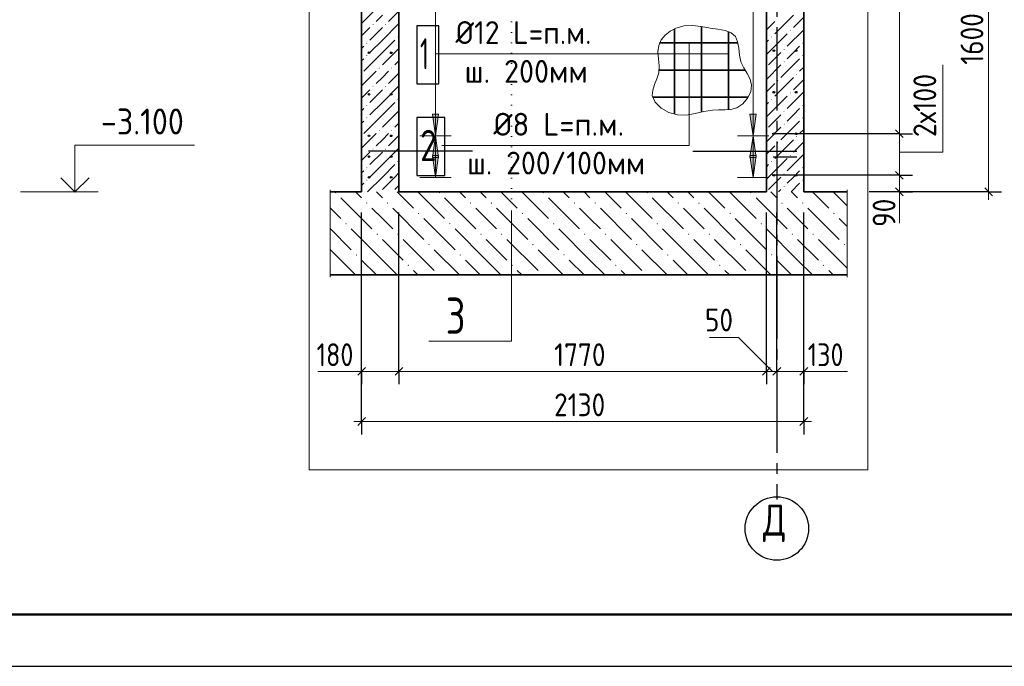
# Model space of a CAD drawing. Header units: millimetres. Extents: x 0 to 21000, y -5 to 14850.
# Tile 8 of 35: x 6666 to 11409, y 0 to 3114. Entities that reach past the tile are written whole.
import ezdxf

# ---------------------------------------------------------------- set-up
doc = ezdxf.new("R2010")
doc.units = ezdxf.units.MM
for name, pattern in [('______2', [135, 100, -35]), ('______5', [550, 400, -50, 50, -50]), ('______9', [50, 0, -50])]:
    doc.linetypes.add(name, pattern=pattern)
for name, color, linetype, lineweight in [('Standard', 7, 'Continuous', 25), ('Общий02', 7, 'Continuous', 18), ('Позиционная метка номер позиции', 7, 'Continuous', 13), ('Примечания', 7, 'Continuous', 13), ('Размерная линия_ общее', 7, 'Continuous', 13), ('Сечения символ', 7, 'Continuous', 25), ('Стена Хомут', 7, 'Continuous', 25)]:
    doc.layers.add(name, color=color, linetype=linetype, lineweight=lineweight)
doc.layers.add('ЖБ Плита Фундамента верхний уровень', color=7, linetype='Continuous', lineweight=25, true_color=0x783c14)
doc.layers.add('ЖБ Стена верхний уровень', color=7, linetype='Continuous', lineweight=25, true_color=0x006e00)
doc.layers.add('Оси', color=7, linetype='______5', true_color=0x656565)
doc.layers.add('Размерная выноска', color=7, linetype='Continuous')
doc.styles.add('ISOCPEUR', font='txt')

msp = doc.modelspace()

# ---------------------------------------------------------------- hatches: boundary and pattern name
at = {"layer": 'ЖБ Плита Фундамента верхний уровень', "linetype": 'Continuous', "lineweight": 18, "transparency": 33554687}
for points in [[(8184.6, 2281.3), (8187.8, 2284.6), (8191.1, 2281.3), (8187.8, 2278.1)], [(8684.6, 2281.3), (8687.8, 2284.6), (8691.1, 2281.3), (8687.8, 2278.1)], [(9184.6, 2281.3), (9187.8, 2284.6), (9191.1, 2281.3), (9187.8, 2278.1)], [(9684.6, 2281.3), (9687.8, 2284.6), (9691.1, 2281.3), (9687.8, 2278.1)], [(10184.6, 2281.3), (10187.8, 2284.6), (10191.1, 2281.3), (10187.8, 2278.1)], [(8334.6, 2231.3), (8337.8, 2234.6), (8341.1, 2231.3), (8337.8, 2228.1)], [(8434.6, 2231.3), (8437.8, 2234.6), (8441.1, 2231.3), (8437.8, 2228.1)], [(8834.6, 2231.3), (8837.8, 2234.6), (8841.1, 2231.3), (8837.8, 2228.1)], [(8934.6, 2231.3), (8937.8, 2234.6), (8941.1, 2231.3), (8937.8, 2228.1)], [(9334.6, 2231.3), (9337.8, 2234.6), (9341.1, 2231.3), (9337.8, 2228.1)], [(9434.6, 2231.3), (9437.8, 2234.6), (9441.1, 2231.3), (9437.8, 2228.1)], [(9834.6, 2231.3), (9837.8, 2234.6), (9841.1, 2231.3), (9837.8, 2228.1)], [(9934.6, 2231.3), (9937.8, 2234.6), (9941.1, 2231.3), (9937.8, 2228.1)], [(10334.6, 2231.3), (10337.8, 2234.6), (10341.1, 2231.3), (10337.8, 2228.1)], [(10434.6, 2231.3), (10437.8, 2234.6), (10441.1, 2231.3), (10437.8, 2228.1)], [(8584.6, 2181.3), (8587.8, 2184.6), (8591.1, 2181.3), (8587.8, 2178.1)], [(9084.6, 2181.3), (9087.8, 2184.6), (9091.1, 2181.3), (9087.8, 2178.1)], [(9584.6, 2181.3), (9587.8, 2184.6), (9591.1, 2181.3), (9587.8, 2178.1)], [(10084.6, 2181.3), (10087.8, 2184.6), (10091.1, 2181.3), (10087.8, 2178.1)], [(10584.6, 2181.3), (10587.8, 2184.6), (10591.1, 2181.3), (10587.8, 2178.1)], [(8234.6, 2131.3), (8237.8, 2134.6), (8241.1, 2131.3), (8237.8, 2128.1)], [(8734.6, 2131.3), (8737.8, 2134.6), (8741.1, 2131.3), (8737.8, 2128.1)], [(9234.6, 2131.3), (9237.8, 2134.6), (9241.1, 2131.3), (9237.8, 2128.1)], [(9734.6, 2131.3), (9737.8, 2134.6), (9741.1, 2131.3), (9737.8, 2128.1)], [(10234.6, 2131.3), (10237.8, 2134.6), (10241.1, 2131.3), (10237.8, 2128.1)], [(8384.6, 2081.3), (8387.8, 2084.6), (8391.1, 2081.3), (8387.8, 2078.1)], [(8484.6, 2081.3), (8487.8, 2084.6), (8491.1, 2081.3), (8487.8, 2078.1)], [(8884.6, 2081.3), (8887.8, 2084.6), (8891.1, 2081.3), (8887.8, 2078.1)], [(8984.6, 2081.3), (8987.8, 2084.6), (8991.1, 2081.3), (8987.8, 2078.1)], [(9384.6, 2081.3), (9387.8, 2084.6), (9391.1, 2081.3), (9387.8, 2078.1)], [(9484.6, 2081.3), (9487.8, 2084.6), (9491.1, 2081.3), (9487.8, 2078.1)], [(9884.6, 2081.3), (9887.8, 2084.6), (9891.1, 2081.3), (9887.8, 2078.1)], [(9984.6, 2081.3), (9987.8, 2084.6), (9991.1, 2081.3), (9987.8, 2078.1)], [(10384.6, 2081.3), (10387.8, 2084.6), (10391.1, 2081.3), (10387.8, 2078.1)], [(10484.6, 2081.3), (10487.8, 2084.6), (10491.1, 2081.3), (10487.8, 2078.1)], [(8634.6, 2031.3), (8637.8, 2034.6), (8641.1, 2031.3), (8637.8, 2028.1)], [(9134.6, 2031.3), (9137.8, 2034.6), (9141.1, 2031.3), (9137.8, 2028.1)], [(9634.6, 2031.3), (9637.8, 2034.6), (9641.1, 2031.3), (9637.8, 2028.1)], [(10134.6, 2031.3), (10137.8, 2034.6), (10141.1, 2031.3), (10137.8, 2028.1)], [(10634.6, 2031.3), (10637.8, 2034.6), (10641.1, 2031.3), (10637.8, 2028.1)], [(8284.6, 1981.3), (8287.8, 1984.6), (8291.1, 1981.3), (8287.8, 1978.1)], [(8784.6, 1981.3), (8787.8, 1984.6), (8791.1, 1981.3), (8787.8, 1978.1)], [(9284.6, 1981.3), (9287.8, 1984.6), (9291.1, 1981.3), (9287.8, 1978.1)], [(9784.6, 1981.3), (9787.8, 1984.6), (9791.1, 1981.3), (9787.8, 1978.1)], [(10284.6, 1981.3), (10287.8, 1984.6), (10291.1, 1981.3), (10287.8, 1978.1)], [(8534.6, 1931.3), (8537.8, 1934.6), (8541.1, 1931.3), (8537.8, 1928.1)], [(9034.6, 1931.3), (9037.8, 1934.6), (9041.1, 1931.3), (9037.8, 1928.1)], [(9534.6, 1931.3), (9537.8, 1934.6), (9541.1, 1931.3), (9537.8, 1928.1)], [(10034.6, 1931.3), (10037.8, 1934.6), (10041.1, 1931.3), (10037.8, 1928.1)], [(10534.6, 1931.3), (10537.8, 1934.6), (10541.1, 1931.3), (10537.8, 1928.1)]]:
    msp.add_hatch(color=7, dxfattribs=at).paths.add_polyline_path(points, flags=16)
at = {"layer": 'ЖБ Стена верхний уровень', "linetype": 'Continuous', "lineweight": 18, "transparency": 33554687}
for points in [[(8365.3, 3091.3), (8367.8, 3093.8), (8370.3, 3091.3), (8367.8, 3088.8)], [(8425.3, 3091.3), (8427.8, 3093.8), (8430.3, 3091.3), (8427.8, 3088.8)], [(10375.3, 3061.3), (10377.8, 3063.8), (10380.3, 3061.3), (10377.8, 3058.8)], [(8335.3, 3001.3), (8337.8, 3003.8), (8340.3, 3001.3), (8337.8, 2998.8)], [(8485.3, 3031.3), (8487.8, 3033.8), (8490.3, 3031.3), (8487.8, 3028.8)], [(10285.3, 3031.3), (10287.8, 3033.8), (10290.3, 3031.3), (10287.8, 3028.8)], [(10435.3, 3001.3), (10437.8, 3003.8), (10440.3, 3001.3), (10437.8, 2998.8)], [(8335.3, 2941.3), (8337.8, 2943.8), (8340.3, 2941.3), (8337.8, 2938.8)], [(10345.3, 2971.3), (10347.8, 2973.8), (10350.3, 2971.3), (10347.8, 2968.8)], [(10435.3, 2941.3), (10437.8, 2943.8), (10440.3, 2941.3), (10437.8, 2938.8)], [(10345.3, 2911.3), (10347.8, 2913.8), (10350.3, 2911.3), (10347.8, 2908.8)], [(8395.3, 2881.3), (8397.8, 2883.8), (8400.3, 2881.3), (8397.8, 2878.8)], [(8455.3, 2881.3), (8457.8, 2883.8), (8460.3, 2881.3), (8457.8, 2878.8)], [(10405.3, 2851.3), (10407.8, 2853.8), (10410.3, 2851.3), (10407.8, 2848.8)], [(10315.3, 2821.3), (10317.8, 2823.8), (10320.3, 2821.3), (10317.8, 2818.8)], [(8365.3, 2791.3), (8367.8, 2793.8), (8370.3, 2791.3), (8367.8, 2788.8)], [(8425.3, 2791.3), (8427.8, 2793.8), (8430.3, 2791.3), (8427.8, 2788.8)], [(10375.3, 2761.3), (10377.8, 2763.8), (10380.3, 2761.3), (10377.8, 2758.8)], [(8335.3, 2701.3), (8337.8, 2703.8), (8340.3, 2701.3), (8337.8, 2698.8)], [(8485.3, 2731.3), (8487.8, 2733.8), (8490.3, 2731.3), (8487.8, 2728.8)], [(10285.3, 2731.3), (10287.8, 2733.8), (10290.3, 2731.3), (10287.8, 2728.8)], [(10435.3, 2701.3), (10437.8, 2703.8), (10440.3, 2701.3), (10437.8, 2698.8)], [(10345.3, 2671.3), (10347.8, 2673.8), (10350.3, 2671.3), (10347.8, 2668.8)], [(8335.3, 2641.3), (8337.8, 2643.8), (8340.3, 2641.3), (8337.8, 2638.8)], [(10345.3, 2611.3), (10347.8, 2613.8), (10350.3, 2611.3), (10347.8, 2608.8)], [(10435.3, 2641.3), (10437.8, 2643.8), (10440.3, 2641.3), (10437.8, 2638.8)], [(8395.3, 2581.3), (8397.8, 2583.8), (8400.3, 2581.3), (8397.8, 2578.8)], [(8455.3, 2581.3), (8457.8, 2583.8), (8460.3, 2581.3), (8457.8, 2578.8)], [(10315.3, 2521.3), (10317.8, 2523.8), (10320.3, 2521.3), (10317.8, 2518.8)], [(10405.3, 2551.3), (10407.8, 2553.8), (10410.3, 2551.3), (10407.8, 2548.8)], [(8365.3, 2491.3), (8367.8, 2493.8), (8370.3, 2491.3), (8367.8, 2488.8)], [(8425.3, 2491.3), (8427.8, 2493.8), (8430.3, 2491.3), (8427.8, 2488.8)], [(8485.3, 2431.3), (8487.8, 2433.8), (8490.3, 2431.3), (8487.8, 2428.8)], [(10285.3, 2431.3), (10287.8, 2433.8), (10290.3, 2431.3), (10287.8, 2428.8)], [(10375.3, 2461.3), (10377.8, 2463.8), (10380.3, 2461.3), (10377.8, 2458.8)], [(8335.3, 2401.3), (8337.8, 2403.8), (8340.3, 2401.3), (8337.8, 2398.8)], [(10345.3, 2371.3), (10347.8, 2373.8), (10350.3, 2371.3), (10347.8, 2368.8)], [(10435.3, 2401.3), (10437.8, 2403.8), (10440.3, 2401.3), (10437.8, 2398.8)], [(8335.3, 2341.3), (8337.8, 2343.8), (8340.3, 2341.3), (8337.8, 2338.8)], [(10435.3, 2341.3), (10437.8, 2343.8), (10440.3, 2341.3), (10437.8, 2338.8)], [(10345.3, 2311.3), (10347.8, 2313.8), (10350.3, 2311.3), (10347.8, 2308.8)]]:
    msp.add_hatch(color=7, dxfattribs=at).paths.add_polyline_path(points, flags=16)
at = {"layer": 'Общий02', "linetype": 'Continuous', "lineweight": 13, "transparency": 33554687}
for points in [[(8683.6, 2660), (8668.6, 2555), (8653.6, 2660)], [(10213.6, 2660), (10198.6, 2555), (10183.6, 2660)], [(8683.6, 2460), (8668.6, 2355), (8653.6, 2460)], [(10213.6, 2460), (10198.6, 2355), (10183.6, 2460)]]:
    msp.add_hatch(color=7, dxfattribs=at).paths.add_polyline_path(points, flags=16)
for points in [[(8683.6, 2450), (8668.6, 2555), (8653.6, 2450)], [(10213.6, 2450), (10198.6, 2555), (10183.6, 2450)]]:
    msp.add_hatch(color=7, dxfattribs=at).paths.add_polyline_path(points)

# ---------------------------------------------------------------- linework, layer by layer
at = {"layer": 'Standard', "color": 251, "linetype": 'Continuous', "lineweight": 13, "true_color": 0x656565, "transparency": 33554687}
for p, q in [((10903.2, 2565), (10903.2, 4765)), ((11113.2, 2476.7), (11113.2, 2896.7)), ((10903.2, 2365), (10903.2, 2565)), ((10903.2, 2476.7), (11113.2, 2476.7)), ((10903.2, 2476.7), (11113.2, 2476.7)), ((10903.2, 2285), (10903.2, 2365)), ((10903.2, 2285), (10903.2, 2135)), ((10903.2, 2285), (10903.2, 2247.5))]:
    msp.add_line(p, q, dxfattribs=at)
at = {"layer": 'Standard', "color": 251, "linetype": 'Continuous', "lineweight": -3, "true_color": 0x656565, "transparency": 33554687}
for p, q in [((10903.2, 2565), (10840.7, 2565)), ((10903.2, 2565), (10965.7, 2565)), ((10903.2, 2365), (10840.7, 2365)), ((10903.2, 2365), (10965.7, 2365)), ((10903.2, 2285), (10840.7, 2285)), ((10903.2, 2285), (10965.7, 2285))]:
    msp.add_line(p, q, dxfattribs=at)
at = {"layer": 'Standard', "color": 251, "linetype": 'Continuous', "lineweight": 25, "true_color": 0x656565, "transparency": 33554687}
for p, q in [((10921.9, 2546.3), (10884.4, 2583.8)), ((10921.9, 2346.3), (10884.4, 2383.8)), ((10921.9, 2266.3), (10884.4, 2303.8))]:
    msp.add_line(p, q, dxfattribs=at)
at = {"layer": 'Standard', "color": 7, "linetype": 'Continuous', "lineweight": 13, "transparency": 33554687}
msp.add_line((7044.1, 2285), (6669.1, 2285), dxfattribs=at)
at = {"layer": 'Standard', "color": 7, "linetype": 'Continuous', "lineweight": 25, "transparency": 33554687}
msp.add_lwpolyline([(0, 0), (21000, 0), (21000, 14850), (0, 14850), (0, 0)], close=True, dxfattribs=at)
at = {"layer": 'Standard', "color": 7, "linetype": 'Continuous', "lineweight": 50, "transparency": 33554687}
msp.add_lwpolyline([(1000, 14600), (20750, 14600), (20750, 250), (1000, 250), (1000, 14600)], close=True, dxfattribs=at)
at = {"layer": 'Standard', "color": 254, "linetype": 'Continuous', "lineweight": 13, "true_color": 0xc4c4ff, "transparency": 33554687}
msp.add_lwpolyline([(8060.9, 947), (10750.9, 947), (10750.9, 13869), (8060.9, 13869), (8060.9, 947)], dxfattribs=at)
at = {"layer": 'Standard', "color": 251, "linetype": 'Continuous', "lineweight": -3, "true_color": 0x656565, "transparency": 33554687}
for points in [[(10903.2, 2565), (10898.5, 2565), (10898.5, 2565), (10867.7, 2565), (10867.7, 2565), (10290.6, 2565)], [(10903.2, 2365), (10899.6, 2365), (10899.6, 2365), (10882, 2365), (10882, 2365), (10290.6, 2365)], [(10903.2, 2285), (10900, 2285), (10900, 2285), (10887.8, 2285), (10887.8, 2285), (10763.6, 2285)]]:
    msp.add_lwpolyline(points, dxfattribs=at)
at = {"layer": 'Standard', "color": 7, "linetype": 'Continuous', "lineweight": 13, "transparency": 33554687}
msp.add_lwpolyline([(6931.6, 2285), (6931.6, 2510), (7507.2, 2510)], dxfattribs=at)
at = {"layer": 'Standard', "color": 7, "linetype": 'Continuous', "lineweight": 35, "transparency": 33554687}
msp.add_lwpolyline([(6863.5, 2353.1), (6931.6, 2285), (6999.7, 2353.1)], dxfattribs=at)
at = {"layer": 'ЖБ Плита Фундамента верхний уровень', "color": 7, "linetype": 'Continuous', "lineweight": 35, "transparency": 33554687}
for p, q in [((8312.6, 2285), (8160.9, 2285)), ((10262.6, 2285), (8492.6, 2285)), ((10650.9, 2285), (10442.6, 2285)), ((8160.9, 1885), (10650.9, 1885))]:
    msp.add_line(p, q, dxfattribs=at)
at = {"layer": 'ЖБ Плита Фундамента верхний уровень', "color": 252, "linetype": 'Continuous', "lineweight": 18, "true_color": 0x8f8f8f, "transparency": 33554687}
for p, q in [((8284.1, 2285), (8312.8, 2256.3)), ((8384.1, 2285), (8412.8, 2256.3)), ((8484.1, 2285), (8562.8, 2206.3)), ((8584.1, 2285), (8712.8, 2156.3)), ((8784.1, 2285), (8812.8, 2256.3)), ((8884.1, 2285), (8912.8, 2256.3)), ((8984.1, 2285), (9062.8, 2206.3)), ((9084.1, 2285), (9212.8, 2156.3)), ((9284.1, 2285), (9312.8, 2256.3)), ((9384.1, 2285), (9412.8, 2256.3)), ((9484.1, 2285), (9562.8, 2206.3)), ((9584.1, 2285), (9712.8, 2156.3)), ((9784.1, 2285), (9812.8, 2256.3)), ((9884.1, 2285), (9912.8, 2256.3)), ((9984.1, 2285), (10062.8, 2206.3)), ((10084.1, 2285), (10212.8, 2156.3)), ((10284.1, 2285), (10312.8, 2256.3)), ((10384.1, 2285), (10412.8, 2256.3)), ((10484.1, 2285), (10562.8, 2206.3)), ((10584.1, 2285), (10650.9, 2218.3)), ((8212.8, 2256.3), (8362.8, 2106.3)), ((8712.8, 2256.3), (8862.8, 2106.3)), ((9212.8, 2256.3), (9362.8, 2106.3)), ((9712.8, 2256.3), (9862.8, 2106.3)), ((10212.8, 2256.3), (10362.8, 2106.3)), ((8160.9, 2208.3), (8212.8, 2156.3)), ((8412.8, 2156.3), (8362.8, 2206.3)), ((8462.8, 2206.3), (8612.8, 2056.3)), ((8912.8, 2156.3), (8862.8, 2206.3)), ((8962.8, 2206.3), (9112.8, 2056.3)), ((9412.8, 2156.3), (9362.8, 2206.3)), ((9462.8, 2206.3), (9612.8, 2056.3)), ((9912.8, 2156.3), (9862.8, 2206.3)), ((9962.8, 2206.3), (10112.8, 2056.3)), ((10412.8, 2156.3), (10362.8, 2206.3)), ((10462.8, 2206.3), (10612.8, 2056.3)), ((8462.8, 2106.3), (8412.8, 2156.3)), ((8612.8, 2156.3), (8762.8, 2006.3)), ((8962.8, 2106.3), (8912.8, 2156.3)), ((9112.8, 2156.3), (9262.8, 2006.3)), ((9462.8, 2106.3), (9412.8, 2156.3)), ((9612.8, 2156.3), (9762.8, 2006.3)), ((9962.8, 2106.3), (9912.8, 2156.3)), ((10112.8, 2156.3), (10262.8, 2006.3)), ((10462.8, 2106.3), (10412.8, 2156.3)), ((10612.8, 2156.3), (10650.9, 2118.3)), ((8160.9, 2108.3), (8262.8, 2006.3)), ((8412.8, 1956.3), (8262.8, 2106.3)), ((8912.8, 1956.3), (8762.8, 2106.3)), ((9412.8, 1956.3), (9262.8, 2106.3)), ((9912.8, 1956.3), (9762.8, 2106.3)), ((10412.8, 1956.3), (10262.8, 2106.3)), ((8412.8, 2056.3), (8512.8, 1956.3)), ((8512.8, 2056.3), (8662.8, 1906.3)), ((8912.8, 2056.3), (9012.8, 1956.3)), ((9012.8, 2056.3), (9162.8, 1906.3)), ((9412.8, 2056.3), (9512.8, 1956.3)), ((9512.8, 2056.3), (9662.8, 1906.3)), ((9912.8, 2056.3), (10012.8, 1956.3)), ((10012.8, 2056.3), (10162.8, 1906.3)), ((10412.8, 2056.3), (10512.8, 1956.3)), ((10512.8, 2056.3), (10650.9, 1918.3)), ((8284.1, 1885), (8162.8, 2006.3)), ((8784.1, 1885), (8662.8, 2006.3)), ((9284.1, 1885), (9162.8, 2006.3)), ((9784.1, 1885), (9662.8, 2006.3)), ((10284.1, 1885), (10162.8, 2006.3)), ((8312.8, 1956.3), (8384.1, 1885)), ((8412.8, 1956.3), (8484.1, 1885)), ((8812.8, 1956.3), (8884.1, 1885)), ((8912.8, 1956.3), (8984.1, 1885)), ((9312.8, 1956.3), (9384.1, 1885)), ((9412.8, 1956.3), (9484.1, 1885)), ((9812.8, 1956.3), (9884.1, 1885)), ((9912.8, 1956.3), (9984.1, 1885)), ((10312.8, 1956.3), (10384.1, 1885)), ((10412.8, 1956.3), (10484.1, 1885)), ((8160.9, 1908.3), (8162.8, 1906.3)), ((8584.1, 1885), (8562.8, 1906.3)), ((9084.1, 1885), (9062.8, 1906.3)), ((9584.1, 1885), (9562.8, 1906.3)), ((10084.1, 1885), (10062.8, 1906.3)), ((10584.1, 1885), (10562.8, 1906.3))]:
    msp.add_line(p, q, dxfattribs=at)
at = {"layer": 'ЖБ Стена верхний уровень', "color": 7, "linetype": 'Continuous', "lineweight": 35, "transparency": 33554687}
for p, q in [((8312.6, 5025), (8312.6, 2285)), ((8492.6, 2285), (8492.6, 5025)), ((10262.6, 5025), (10262.6, 2285)), ((10442.6, 2285), (10442.6, 5025))]:
    msp.add_line(p, q, dxfattribs=at)
at = {"layer": 'ЖБ Стена верхний уровень', "color": 251, "linetype": 'Continuous', "lineweight": 18, "true_color": 0x494949, "transparency": 33554687}
for p, q in [((8382.8, 3166.3), (8312.6, 3096.1)), ((8382.8, 3106.3), (8412.8, 3136.3)), ((8492.6, 3156.1), (8442.8, 3106.3)), ((10392.8, 3136.3), (10302.8, 3046.3)), ((8412.8, 3016.3), (8492.6, 3096.2)), ((10262.6, 3066.2), (10302.8, 3106.3)), ((10442.6, 3126.1), (10392.8, 3076.3)), ((8352.8, 3076.3), (8312.6, 3036.2)), ((8412.8, 3076.3), (8352.8, 3016.3)), ((10272.8, 2956.3), (10362.8, 3046.3)), ((10442.6, 3066.2), (10362.8, 2986.3)), ((8412.8, 3016.3), (8352.8, 2956.3)), ((8472.8, 3016.3), (8412.8, 2956.3)), ((10272.8, 3016.3), (10262.6, 3006.2)), ((8312.6, 2976.1), (8322.8, 2986.3)), ((8412.8, 2956.3), (8322.8, 2866.3)), ((8472.8, 2956.3), (8412.8, 2896.3)), ((8472.8, 2956.3), (8492.6, 2976.1)), ((10272.8, 2956.3), (10262.6, 2946.2)), ((10332.8, 2956.3), (10272.8, 2896.3)), ((10362.8, 2926.3), (10392.8, 2956.3)), ((10392.8, 2956.3), (10422.8, 2986.3)), ((8322.8, 2926.3), (8312.6, 2916.2)), ((8492.6, 2916.1), (8472.8, 2896.3)), ((10332.8, 2896.3), (10262.6, 2826.1)), ((10422.8, 2926.3), (10332.8, 2836.3)), ((8382.8, 2866.3), (8312.6, 2796.1)), ((8412.8, 2836.3), (8442.8, 2866.3)), ((8492.6, 2856.1), (8442.8, 2806.3)), ((10442.6, 2886.2), (10422.8, 2866.3)), ((8382.8, 2806.3), (8412.8, 2836.3)), ((10262.6, 2766.2), (10302.8, 2806.3)), ((10392.8, 2836.3), (10302.8, 2746.3)), ((10442.6, 2826.1), (10392.8, 2776.3)), ((8352.8, 2776.3), (8312.6, 2736.2)), ((8412.8, 2776.3), (8352.8, 2716.3)), ((8412.8, 2716.3), (8492.6, 2796.2)), ((10442.6, 2766.2), (10362.8, 2686.3)), ((8412.8, 2716.3), (8352.8, 2656.3)), ((8472.8, 2716.3), (8412.8, 2656.3)), ((10272.8, 2716.3), (10262.6, 2706.2)), ((10272.8, 2656.3), (10362.8, 2746.3)), ((8312.6, 2676.1), (8322.8, 2686.3)), ((8412.8, 2656.3), (8322.8, 2566.3)), ((8472.8, 2656.3), (8412.8, 2596.3)), ((8472.8, 2656.3), (8492.6, 2676.1)), ((10272.8, 2656.3), (10262.6, 2646.2)), ((10332.8, 2656.3), (10272.8, 2596.3)), ((10362.8, 2626.3), (10392.8, 2656.3)), ((10392.8, 2656.3), (10422.8, 2686.3)), ((8322.8, 2626.3), (8312.6, 2616.2)), ((8492.6, 2616.1), (8472.8, 2596.3)), ((10422.8, 2626.3), (10332.8, 2536.3)), ((8382.8, 2566.3), (8312.6, 2496.1)), ((8412.8, 2536.3), (8442.8, 2566.3)), ((10332.8, 2596.3), (10262.6, 2526.1)), ((10442.6, 2586.2), (10422.8, 2566.3)), ((8382.8, 2506.3), (8412.8, 2536.3)), ((8492.6, 2556.1), (8442.8, 2506.3)), ((10392.8, 2536.3), (10302.8, 2446.3)), ((10442.6, 2526.1), (10392.8, 2476.3)), ((8352.8, 2476.3), (8312.6, 2436.2)), ((8412.8, 2476.3), (8352.8, 2416.3)), ((8412.8, 2416.3), (8492.6, 2496.2)), ((10262.6, 2466.2), (10302.8, 2506.3)), ((10272.8, 2356.3), (10362.8, 2446.3)), ((10442.6, 2466.2), (10362.8, 2386.3)), ((8312.6, 2376.1), (8322.8, 2386.3)), ((8412.8, 2416.3), (8352.8, 2356.3)), ((8472.8, 2416.3), (8412.8, 2356.3)), ((8472.8, 2356.3), (8492.6, 2376.1)), ((10272.8, 2416.3), (10262.6, 2406.2)), ((10392.8, 2356.3), (10422.8, 2386.3)), ((8322.8, 2326.3), (8312.6, 2316.2)), ((8412.8, 2356.3), (8341.5, 2285)), ((8472.8, 2356.3), (8412.8, 2296.3)), ((10272.8, 2356.3), (10262.6, 2346.2)), ((10332.8, 2356.3), (10272.8, 2296.3)), ((10362.8, 2326.3), (10392.8, 2356.3)), ((10422.8, 2326.3), (10381.5, 2285)), ((8492.6, 2316.1), (8472.8, 2296.3)), ((10332.8, 2296.3), (10321.5, 2285)), ((10442.6, 2286.2), (10441.5, 2285))]:
    msp.add_line(p, q, dxfattribs=at)
at = {"layer": 'Общий02', "color": 251, "linetype": 'Continuous', "lineweight": 13, "true_color": 0x494949, "transparency": 33554687}
for p, q in [((8668.6, 2555), (8668.6, 4755)), ((10198.6, 2555), (10198.6, 4755)), ((8668.6, 2555), (8653.6, 2660)), ((8653.6, 2660), (8683.6, 2660)), ((8668.6, 2660), (8668.6, 2667.5)), ((8683.6, 2660), (8668.6, 2555)), ((10198.6, 2555), (10183.6, 2660)), ((10183.6, 2660), (10213.6, 2660)), ((10198.6, 2660), (10198.6, 2667.5)), ((10213.6, 2660), (10198.6, 2555)), ((8743.6, 2555), (8593.6, 2555)), ((8668.6, 2555), (8653.6, 2450)), ((8668.6, 2355), (8668.6, 2555)), ((8668.6, 2555), (8668.6, 2555)), ((8668.6, 2555), (8668.6, 2555)), ((8668.6, 2555), (8668.6, 2555)), ((8683.6, 2450), (8668.6, 2555)), ((8668.6, 2555), (8668.6, 2555)), ((8668.6, 2555), (8668.6, 2555)), ((8668.6, 2555), (8668.6, 2555)), ((10273.6, 2555), (10123.6, 2555)), ((10198.6, 2555), (10183.6, 2450)), ((10198.6, 2355), (10198.6, 2555)), ((10198.6, 2555), (10198.6, 2555)), ((10198.6, 2555), (10198.6, 2555)), ((10198.6, 2555), (10198.6, 2555)), ((10213.6, 2450), (10198.6, 2555)), ((10198.6, 2555), (10198.6, 2555)), ((10198.6, 2555), (10198.6, 2555)), ((10198.6, 2555), (10198.6, 2555)), ((8668.6, 2460), (8668.6, 2467.5)), ((10198.6, 2460), (10198.6, 2467.5)), ((8668.6, 2355), (8653.6, 2460)), ((8653.6, 2460), (8683.6, 2460)), ((8653.6, 2450), (8683.6, 2450)), ((8683.6, 2460), (8668.6, 2355)), ((8668.6, 2450), (8668.6, 2442.5)), ((10198.6, 2355), (10183.6, 2460)), ((10183.6, 2460), (10213.6, 2460)), ((10183.6, 2450), (10213.6, 2450)), ((10213.6, 2460), (10198.6, 2355)), ((10198.6, 2450), (10198.6, 2442.5)), ((8743.6, 2355), (8593.6, 2355)), ((8668.6, 2355), (8668.6, 2355)), ((8668.6, 2355), (8668.6, 2355)), ((8668.6, 2355), (8668.6, 2355)), ((10273.6, 2355), (10123.6, 2355)), ((10198.6, 2355), (10198.6, 2355)), ((10198.6, 2355), (10198.6, 2355)), ((10198.6, 2355), (10198.6, 2355))]:
    msp.add_line(p, q, dxfattribs=at)
at = {"layer": 'Оси', "color": 8, "linetype": '______5', "lineweight": -3, "transparency": 33554687}
msp.add_line((10312.6, 4177.7), (10312.6, 802.8), dxfattribs=at)
at = {"layer": 'Оси', "color": 7, "linetype": 'Continuous', "lineweight": 25, "transparency": 33554687}
msp.add_circle((10313, 663.5), 152.9, dxfattribs=at)
at = {"layer": 'Позиционная метка номер позиции', "color": 7, "linetype": 'Continuous', "lineweight": 35, "transparency": 33554687}
for p, q in [((9819.3, 3070.4), (9819.3, 2659.1)), ((9949.7, 3081.1), (9949.7, 2669.7)), ((10080, 3057), (10080, 2680.3)), ((9748, 3002.2), (10125.5, 3002.2)), ((9745.5, 2871.9), (10159.8, 2871.9)), ((9714.2, 2741.5), (10175.1, 2741.5))]:
    msp.add_line(p, q, dxfattribs=at)
at = {"layer": 'Позиционная метка номер позиции', "color": 7, "linetype": 'Continuous', "lineweight": 25, "transparency": 33554687}
for points in [[(8579.4, 2805.2), (8684.4, 2805.2), (8684.4, 3085.2), (8579.4, 3085.2), (8579.4, 2805.2)], [(8579.4, 2363.5), (8714.4, 2363.5), (8714.4, 2643.5), (8579.4, 2643.5), (8579.4, 2363.5)]]:
    msp.add_lwpolyline(points, dxfattribs=at)
at = {"layer": 'Позиционная метка номер позиции', "color": 7, "linetype": '______2', "lineweight": 13, "transparency": 33554687}
msp.add_lwpolyline([(9991, 3073.7), (9949, 3081.2), (9907.4, 3085.7), (9866.5, 3084.2), (9826.7, 3073.7), (9799.5, 3059.4), (9775.2, 3040), (9755.9, 3016.8), (9743.8, 2990.7), (9740, 2959), (9742.4, 2925.8), (9745.6, 2891.8), (9743.8, 2857.7), (9735.5, 2829.3), (9724.3, 2801.5), (9715.2, 2774.7), (9712.9, 2748.9), (9726.3, 2716.5), (9755, 2688.7), (9793, 2667.8), (9834.2, 2656.1), (9878.1, 2655), (9919.9, 2662.4), (9960.9, 2672.3), (10002.5, 2679), (10032.1, 2679.7), (10062, 2679.5), (10091.4, 2681.8), (10119.5, 2690.1), (10148.3, 2709.2), (10171.7, 2736.3), (10187.1, 2767.7), (10191.5, 2799.7), (10184.4, 2827.9), (10170.1, 2855), (10153.6, 2882.4), (10140.1, 2911.9), (10132.9, 2944.2), (10129.2, 2977.1), (10124.2, 3007.6), (10113.6, 3032.7), (10092.8, 3050.9), (10063.5, 3062.3), (10028.7, 3069.1), (9991, 3073.7)], dxfattribs=at)
at = {"layer": 'Позиционная метка номер позиции', "color": 7, "linetype": 'Continuous', "lineweight": 13, "transparency": 33554687}
for points in [[(8699.4, 2508.5), (9890.9, 2508.5), (9890.9, 3002.2)], [(8669.4, 2950.2), (9382.8, 2950.2), (10080, 2950.2)]]:
    msp.add_lwpolyline(points, dxfattribs=at)
at = {"layer": 'Примечания', "color": 7, "linetype": 'Continuous', "lineweight": 13, "transparency": 33554687}
for p, q in [((10129, 1583.3), (9989, 1583.3)), ((10291.6, 1420.7), (10129, 1583.3)), ((8312.6, 1420.7), (8102.6, 1420.7)), ((10422.6, 1420.7), (10652.6, 1420.7))]:
    msp.add_line(p, q, dxfattribs=at)
at = {"layer": 'Размерная выноска', "color": 7, "linetype": 'Continuous', "lineweight": 13, "transparency": 33554687}
for p, q in [((8160.9, 1875), (8160.9, 2295)), ((10650.9, 2295), (10650.9, 1875))]:
    msp.add_line(p, q, dxfattribs=at)
at = {"layer": 'Размерная линия_ общее', "color": 253, "linetype": 'Continuous', "lineweight": -3, "true_color": 0xa0a0a0, "transparency": 33554687}
for p, q in [((11332.8, 2285), (10757.4, 2285)), ((11332.8, 2285), (11270.3, 2285)), ((11332.8, 2285), (11395.3, 2285)), ((8312.6, 1179.3), (8312.6, 2185)), ((10442.6, 1179.3), (10442.6, 2185)), ((8312.6, 1420.7), (8312.6, 1483.2)), ((8492.6, 1420.7), (8492.6, 1483.2)), ((10262.6, 1420.7), (10262.6, 1483.2)), ((10312.6, 1420.7), (10312.6, 1483.2)), ((10442.6, 1420.7), (10442.6, 1483.2)), ((8312.6, 1420.7), (8312.6, 1358.2)), ((8492.6, 1420.7), (8492.6, 1358.2)), ((10262.6, 1420.7), (10262.6, 1358.2)), ((10312.6, 1420.7), (10312.6, 1358.2)), ((10442.6, 1420.7), (10442.6, 1358.2)), ((8312.6, 1179.3), (8312.6, 1241.8)), ((10442.6, 1179.3), (10442.6, 1241.8)), ((8312.6, 1179.3), (8312.6, 1116.8)), ((10442.6, 1179.3), (10442.6, 1116.8))]:
    msp.add_line(p, q, dxfattribs=at)
at = {"layer": 'Размерная линия_ общее', "color": 7, "linetype": 'Continuous', "lineweight": 25, "transparency": 33554687}
for p, q in [((11351.6, 2266.3), (11314.1, 2303.8)), ((8293.9, 1402), (8331.4, 1439.5)), ((8473.9, 1402), (8511.4, 1439.5)), ((10243.9, 1402), (10281.4, 1439.5)), ((10293.9, 1402), (10331.4, 1439.5)), ((10423.9, 1402), (10461.4, 1439.5)), ((8293.9, 1160.6), (8331.4, 1198.1)), ((10423.9, 1160.6), (10461.4, 1198.1))]:
    msp.add_line(p, q, dxfattribs=at)
at = {"layer": 'Размерная линия_ общее', "color": 7, "linetype": 'Continuous', "lineweight": 13, "transparency": 33554687}
for p, q in [((11332.8, 2285), (11332.8, 2247.5)), ((8312.6, 1420.7), (8275.1, 1420.7)), ((8312.6, 1420.7), (8492.6, 1420.7)), ((8492.6, 1420.7), (10262.6, 1420.7)), ((10262.6, 1420.7), (10312.6, 1420.7)), ((10312.6, 1420.7), (10442.6, 1420.7)), ((10442.6, 1420.7), (10480.1, 1420.7)), ((8312.6, 1179.3), (8275.1, 1179.3)), ((8312.6, 1179.3), (10442.6, 1179.3)), ((10442.6, 1179.3), (10480.1, 1179.3))]:
    msp.add_line(p, q, dxfattribs=at)
msp.add_lwpolyline([(11332.8, 2285), (11332.8, 2866.3), (11332.8, 2866.3), (11332.8, 3448.7), (11332.8, 3448.7), (11332.8, 3511.7), (11332.8, 3511.7), (11332.8, 3785)], dxfattribs=at)
at = {"layer": 'Размерная линия_ общее', "color": 253, "linetype": 'Continuous', "lineweight": -3, "true_color": 0xa0a0a0, "transparency": 33554687}
for points in [[(8312.6, 1420.7), (8312.6, 1429.2), (8312.6, 1429.2), (8312.6, 1429.2), (8312.6, 1429.2), (8312.6, 1450), (8312.6, 1450), (8312.6, 1667.9), (8312.6, 1667.9), (8312.6, 2185)], [(8492.6, 1420.7), (8492.6, 1429.2), (8492.6, 1429.2), (8492.6, 1429.2), (8492.6, 1429.2), (8492.6, 1466.1), (8492.6, 1466.1), (8492.6, 1852.1), (8492.6, 1852.1), (8492.6, 2185)], [(10262.6, 1420.7), (10262.6, 1429.2), (10262.6, 1429.2), (10262.6, 2185)], [(10312.6, 1420.7), (10312.6, 1429.2), (10312.6, 1429.2), (10312.6, 2185)], [(10442.6, 1420.7), (10442.6, 1429.2), (10442.6, 1429.2), (10442.6, 2185)]]:
    msp.add_lwpolyline(points, dxfattribs=at)
at = {"layer": 'Сечения символ', "color": 7, "linetype": '______9', "lineweight": 13, "transparency": 33554687}
msp.add_line((9034.9, 5357.8), (9034.9, 2195.1), dxfattribs=at)
at = {"layer": 'Сечения символ', "color": 7, "linetype": 'Continuous', "lineweight": 13, "transparency": 33554687}
msp.add_lwpolyline([(9034.9, 2195.1), (9034.9, 1566.8), (8636.9, 1566.8)], dxfattribs=at)
at = {"layer": 'Стена Хомут', "color": 36, "linetype": 'Continuous', "lineweight": 25, "true_color": 0x6e3c1e, "transparency": 33554687}
for p, q in [((8847.4, 2481), (8346.6, 2481)), ((9907.9, 2481), (10408.6, 2481)), ((10408.6, 2453), (10295.6, 2453))]:
    msp.add_line(p, q, dxfattribs=at)
for centre in [(8348.7, 2955), (8455.6, 2955), (10298.7, 2965), (10405.6, 2965), (8348.7, 2755), (8455.6, 2755), (10298.7, 2765), (10405.6, 2765), (10298.7, 2565), (10405.6, 2565), (8348.7, 2555), (8455.6, 2555), (8348.7, 2455), (8455.6, 2455), (8348.7, 2355), (8455.6, 2355), (10298.7, 2365), (10405.6, 2365)]:
    msp.add_circle(centre, 4, dxfattribs=at)

# ---------------------------------------------------------------- texts
at = {"layer": 'Standard', "color": 251, "linetype": 'Continuous', "lineweight": 25, "true_color": 0x656565, "transparency": 33554687, "char_height": 110, "attachment_point": 7, "rotation": 90, "style": 'ISOCPEUR'}
for s, insert, width in [('\\W0.89;2х100', (11080.7, 2549), 411.777), ('\\W0.87;90', (10884.5, 2116.1), 201.966)]:
    msp.add_mtext(s, dxfattribs=dict(at, insert=insert, width=width))
at = {"layer": 'Standard', "color": 7, "linetype": 'Continuous', "lineweight": 25, "transparency": 33554687, "insert": (7057.2, 2561.6), "char_height": 125, "width": 505.886, "attachment_point": 7, "style": 'ISOCPEUR'}
msp.add_mtext('\\W0.90;-3.100', dxfattribs=at)
at = {"layer": 'Оси', "color": 7, "linetype": 'Continuous', "lineweight": 25, "transparency": 33554687, "insert": (10245.5, 598.3), "char_height": 150, "width": 196.325, "attachment_point": 7, "style": 'ISOCPEUR'}
msp.add_mtext('\\W0.82;Д', dxfattribs=at)
at = {"layer": 'Позиционная метка номер позиции', "color": 7, "linetype": 'Continuous', "lineweight": 25, "transparency": 33554687, "attachment_point": 7, "style": 'ISOCPEUR'}
for s, insert, char_height, width in [('\\W0.94;Ø12 L=п.м.', (8765, 2997.4), 110, 744.345), ('\\W0.56;1', (8594.4, 2875.2), 150, 116.671), ('\\W0.96;ш. 200мм', (8809, 2810.4), 110, 657.737), ('\\W0.97;Ø8 L=п.м.', (8947.5, 2555.8), 110, 690.787), ('\\W0.78;2', (8594.4, 2433.5), 150, 163.203), ('\\W0.95;ш. 200/100мм', (8821, 2368.8), 110, 942.892)]:
    msp.add_mtext(s, dxfattribs=dict(at, insert=insert, char_height=char_height, width=width))
at = {"layer": 'Размерная линия_ общее', "color": 7, "linetype": 'Continuous', "lineweight": 25, "transparency": 33554687, "insert": (11307.8, 2897.5), "char_height": 110, "width": 333.451, "attachment_point": 7, "rotation": 90, "style": 'ISOCPEUR'}
msp.add_mtext('\\W0.87;1600', dxfattribs=at)
at = {"layer": 'Размерная линия_ общее', "color": 7, "linetype": 'Continuous', "lineweight": 25, "transparency": 33554687, "char_height": 110, "attachment_point": 7, "style": 'ISOCPEUR'}
for s, insert, width in [('\\W0.87;50', (9966.6, 1612.8), 201.962), ('\\W0.83;180', (8095.9, 1445.7), 254.286), ('\\W0.87;1770', (9240.1, 1445.7), 333.451), ('\\W0.83;130', (10461.4, 1445.7), 254.286), ('\\W0.87;2130', (9240.1, 1204.3), 333.451)]:
    msp.add_mtext(s, dxfattribs=dict(at, insert=insert, width=width))
at = {"layer": 'Сечения символ', "color": 7, "linetype": 'Continuous', "lineweight": 35, "transparency": 33554687, "insert": (8717.5, 1601), "char_height": 175, "width": 190.405, "attachment_point": 7, "style": 'ISOCPEUR'}
msp.add_mtext('\\W0.78;3', dxfattribs=at)

doc.saveas('drawing.dxf')
